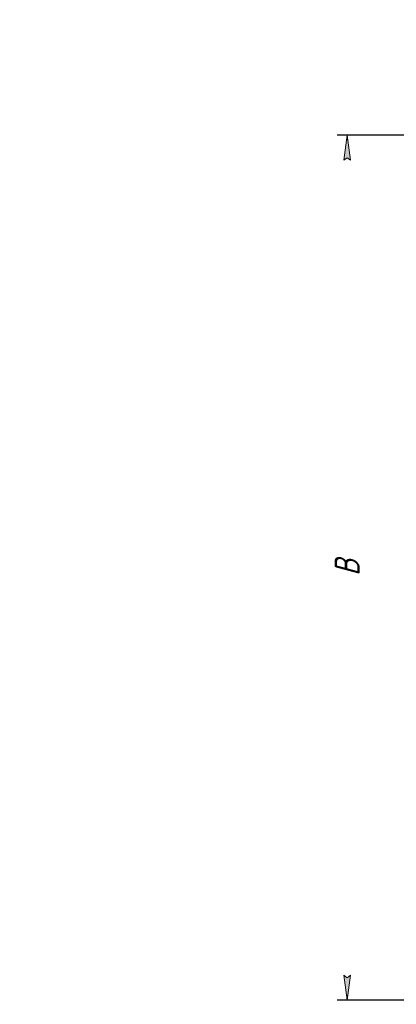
# Model space of a CAD drawing. Header units: millimetres. Extents: x 0 to 420, y 0 to 594.
# Tile 1 of 6: x 0 to 75, y 100 to 297. Entities that reach past the tile are written whole.
import ezdxf

# ---------------------------------------------------------------- set-up
doc = ezdxf.new("R2010")
doc.units = ezdxf.units.MM
doc.linetypes.add('K5LT_THIN', pattern=[0])
doc.layers.add('Системный слой', color=7, linetype='Continuous')
doc.styles.add('KDIMTEXTSTYLE', font='GOST_AU.SHX', dxfattribs={"width": 0.96, "oblique": 15, "height": 5})
doc.dimstyles.new('KDIMSTYLE (1.00)', dxfattribs={"dimtxt": 5, "dimasz": 1, "dimexe": 2, "dimexo": 0, "dimgap": 1, "dimtad": 1, "dimtxsty": 'KDIMTEXTSTYLE', "dimsah": 1, "dimcen": 0, "dimdle": 1, "dimadec": 0, "dimazin": 0, "dimtfac": 0.667, "dimtmove": 0, "dimatfit": 3, "dimfxl": 1, "dimtvp": 1, "dimtolj": 1, "dimtzin": 0, "dimarcsym": 0})

# ---------------------------------------------------------------- blocks, each defined once
blk = doc.blocks.new('KDIMARROW_01')
at = {"layer": 'Системный слой'}
blk.add_hatch(color=0, dxfattribs=at).paths.add_polyline_path([(0, 0), (-5, 0.66), (-4.5, 0), (-5, -0.66)])
at = {"layer": 'Системный слой', "color": 0, "linetype": 'K5LT_THIN', "lineweight": 18}
for p, q in [((-4.5, 0), (-5, 0.66)), ((-5, 0.66), (0, 0)), ((0, 0), (-5, -0.66)), ((-5, -0.66), (-4.5, 0)), ((0, 0), (-1, 0))]:
    blk.add_line(p, q, dxfattribs=at)

msp = doc.modelspace()

# ---------------------------------------------------------------- dimensions: what is measured, and where the dimension line sits
at = {"layer": 'Системный слой', "color": 7}
msp.add_linear_dim(base=(65.506, 273.502), p1=(90.006, 100.502), p2=(109.506, 273.502), angle=90, location=(65.506, 187.002), text='\\H5.0;\\W0.965;\\Q15;\\H5.0;\\W0.965;\\Q15;\\Q15;В', dimstyle='KDIMSTYLE (1.00)', override={"dimexo": 0, "dimblk1": 'KDIMARROW_01', "dimblk2": 'KDIMARROW_01', "dimse1": 0, "dimse2": 0, "dimclrt": 7, "dimtolj": 1}, dxfattribs=at).render()

doc.saveas('drawing.dxf')
